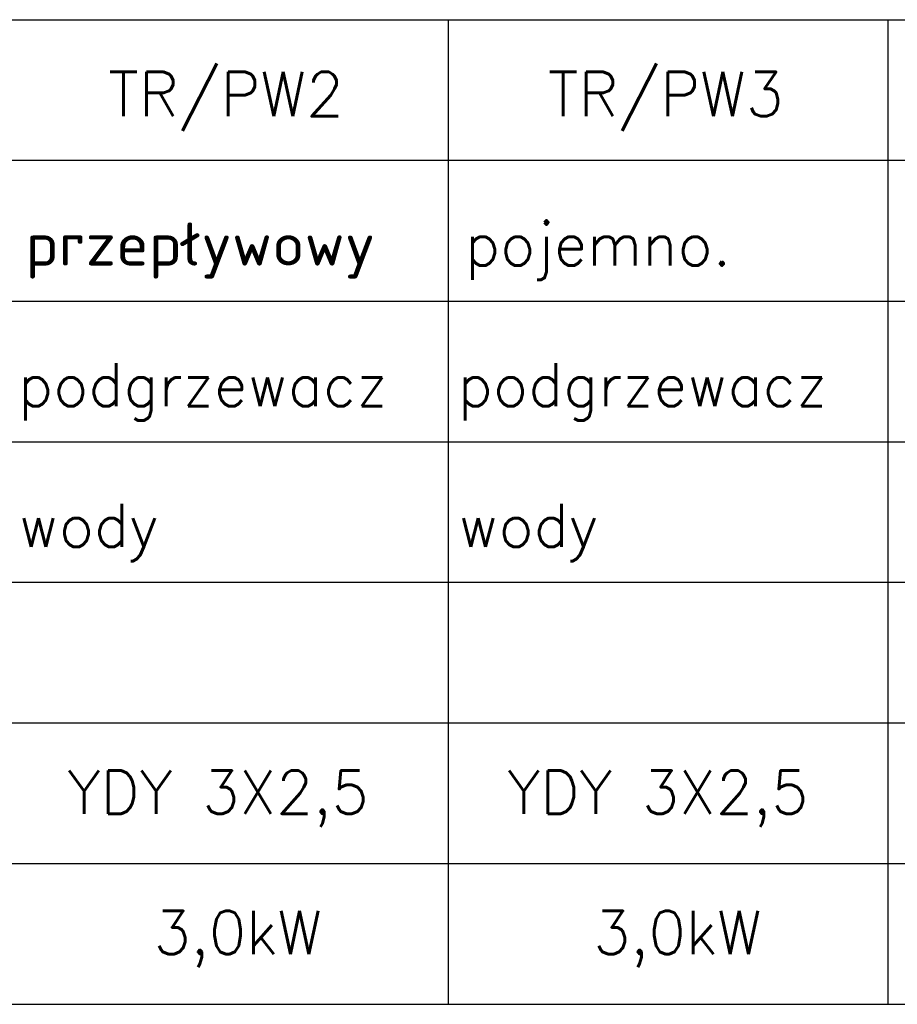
# Model space of a CAD drawing. Header units: metres. Extents: x 5550977 to 5551430, y 5960597 to 5960782.
# Tile 13 of 17: x 5551356 to 5551374, y 5960669 to 5960688. Entities that reach past the tile are written whole.
import ezdxf

# ---------------------------------------------------------------- set-up
doc = ezdxf.new("R2010")
doc.units = ezdxf.units.M
doc.header["$MEASUREMENT"] = 0
doc.layers.add('# elektryka', color=102, linetype='CONTINUOUS', lineweight=30)
doc.styles.add('ROMANS', font='romans', dxfattribs={"width": 0.8})

msp = doc.modelspace()

# ---------------------------------------------------------------- linework, layer by layer
at = {"layer": '# elektryka', "color": 252, "linetype": 'Continuous', "ltscale": 3}
for p, q in [((5551356.251, 5960687.922), (5551364.819, 5960687.922)), ((5551356.251, 5960687.922), (5551364.819, 5960687.922)), ((5551364.819, 5960687.922), (5551373.388, 5960687.922)), ((5551364.819, 5960687.922), (5551373.388, 5960687.922)), ((5551373.388, 5960687.922), (5551381.956, 5960687.922)), ((5551373.388, 5960687.922), (5551381.956, 5960687.922)), ((5551356.251, 5960682.439), (5551364.819, 5960682.439)), ((5551356.251, 5960682.439), (5551364.819, 5960682.439)), ((5551364.819, 5960682.439), (5551373.388, 5960682.439)), ((5551364.819, 5960682.439), (5551373.388, 5960682.439)), ((5551373.388, 5960682.439), (5551381.956, 5960682.439)), ((5551373.388, 5960682.439), (5551381.956, 5960682.439)), ((5551356.251, 5960679.698), (5551364.819, 5960679.698)), ((5551364.819, 5960679.698), (5551373.388, 5960679.698)), ((5551373.388, 5960679.698), (5551381.956, 5960679.698)), ((5551356.251, 5960676.957), (5551364.819, 5960676.957)), ((5551364.819, 5960676.957), (5551373.388, 5960676.957)), ((5551373.388, 5960676.957), (5551381.956, 5960676.957)), ((5551356.251, 5960674.215), (5551364.819, 5960674.215)), ((5551364.819, 5960674.215), (5551373.388, 5960674.215)), ((5551373.388, 5960674.215), (5551381.956, 5960674.215)), ((5551356.251, 5960668.732), (5551364.819, 5960668.732)), ((5551364.819, 5960668.732), (5551373.388, 5960668.732)), ((5551373.388, 5960668.732), (5551381.956, 5960668.732))]:
    msp.add_line(p, q, dxfattribs=at)
at = {"layer": '# elektryka', "color": 252}
for p, q in [((5551364.819, 5960687.922), (5551364.819, 5960685.181)), ((5551364.819, 5960687.922), (5551364.819, 5960685.181)), ((5551364.819, 5960687.922), (5551364.819, 5960685.181)), ((5551364.819, 5960687.922), (5551364.819, 5960685.181)), ((5551364.819, 5960687.922), (5551364.819, 5960685.181)), ((5551364.819, 5960687.922), (5551364.819, 5960685.181)), ((5551364.819, 5960687.922), (5551364.819, 5960685.181)), ((5551364.819, 5960687.922), (5551364.819, 5960685.181)), ((5551364.819, 5960687.922), (5551364.819, 5960685.181)), ((5551364.819, 5960687.922), (5551364.819, 5960685.181)), ((5551364.819, 5960687.922), (5551364.819, 5960685.181)), ((5551364.819, 5960687.922), (5551364.819, 5960685.181)), ((5551364.819, 5960687.922), (5551364.819, 5960685.181)), ((5551364.819, 5960687.922), (5551364.819, 5960685.181)), ((5551364.819, 5960687.922), (5551364.819, 5960685.181)), ((5551364.819, 5960687.922), (5551364.819, 5960685.181)), ((5551364.819, 5960687.922), (5551364.819, 5960685.181)), ((5551364.819, 5960687.922), (5551364.819, 5960685.181)), ((5551364.819, 5960687.922), (5551364.819, 5960685.181)), ((5551364.819, 5960687.922), (5551364.819, 5960685.181)), ((5551364.819, 5960687.922), (5551364.819, 5960685.181)), ((5551364.819, 5960687.922), (5551364.819, 5960685.181)), ((5551364.819, 5960687.922), (5551364.819, 5960685.181)), ((5551364.819, 5960687.922), (5551364.819, 5960685.181)), ((5551364.819, 5960687.922), (5551364.819, 5960685.181)), ((5551364.819, 5960687.922), (5551364.819, 5960685.181)), ((5551364.819, 5960687.922), (5551364.819, 5960685.181)), ((5551364.819, 5960687.922), (5551364.819, 5960685.181)), ((5551364.819, 5960687.922), (5551364.819, 5960685.181)), ((5551364.819, 5960687.922), (5551364.819, 5960685.181)), ((5551364.819, 5960687.922), (5551364.819, 5960685.181)), ((5551364.819, 5960687.922), (5551364.819, 5960685.181)), ((5551364.819, 5960687.922), (5551364.819, 5960685.181)), ((5551364.819, 5960687.922), (5551364.819, 5960685.181)), ((5551364.819, 5960687.922), (5551364.819, 5960685.181)), ((5551364.819, 5960687.922), (5551364.819, 5960685.181)), ((5551373.388, 5960687.922), (5551373.388, 5960685.181)), ((5551373.388, 5960687.922), (5551373.388, 5960685.181)), ((5551373.388, 5960687.922), (5551373.388, 5960685.181)), ((5551373.388, 5960687.922), (5551373.388, 5960685.181)), ((5551373.388, 5960687.922), (5551373.388, 5960685.181)), ((5551373.388, 5960687.922), (5551373.388, 5960685.181)), ((5551373.388, 5960687.922), (5551373.388, 5960685.181)), ((5551373.388, 5960687.922), (5551373.388, 5960685.181)), ((5551373.388, 5960687.922), (5551373.388, 5960685.181)), ((5551373.388, 5960687.922), (5551373.388, 5960685.181)), ((5551373.388, 5960687.922), (5551373.388, 5960685.181)), ((5551373.388, 5960687.922), (5551373.388, 5960685.181)), ((5551373.388, 5960687.922), (5551373.388, 5960685.181)), ((5551373.388, 5960687.922), (5551373.388, 5960685.181)), ((5551373.388, 5960687.922), (5551373.388, 5960685.181)), ((5551373.388, 5960687.922), (5551373.388, 5960685.181)), ((5551373.388, 5960687.922), (5551373.388, 5960685.181)), ((5551373.388, 5960687.922), (5551373.388, 5960685.181)), ((5551373.388, 5960687.922), (5551373.388, 5960685.181)), ((5551373.388, 5960687.922), (5551373.388, 5960685.181)), ((5551373.388, 5960687.922), (5551373.388, 5960685.181)), ((5551373.388, 5960687.922), (5551373.388, 5960685.181)), ((5551373.388, 5960687.922), (5551373.388, 5960685.181)), ((5551373.388, 5960687.922), (5551373.388, 5960685.181)), ((5551373.388, 5960687.922), (5551373.388, 5960685.181)), ((5551373.388, 5960687.922), (5551373.388, 5960685.181)), ((5551373.388, 5960687.922), (5551373.388, 5960685.181)), ((5551373.388, 5960687.922), (5551373.388, 5960685.181)), ((5551373.388, 5960687.922), (5551373.388, 5960685.181)), ((5551373.388, 5960687.922), (5551373.388, 5960685.181)), ((5551373.388, 5960687.922), (5551373.388, 5960685.181)), ((5551373.388, 5960687.922), (5551373.388, 5960685.181)), ((5551373.388, 5960687.922), (5551373.388, 5960685.181)), ((5551373.388, 5960687.922), (5551373.388, 5960685.181)), ((5551373.388, 5960687.922), (5551373.388, 5960685.181)), ((5551373.388, 5960687.922), (5551373.388, 5960685.181)), ((5551373.388, 5960687.922), (5551373.388, 5960685.181)), ((5551373.388, 5960687.922), (5551373.388, 5960685.181)), ((5551373.388, 5960687.922), (5551373.388, 5960685.181)), ((5551373.388, 5960687.922), (5551373.388, 5960685.181)), ((5551373.388, 5960687.922), (5551373.388, 5960685.181)), ((5551373.388, 5960687.922), (5551373.388, 5960685.181)), ((5551373.388, 5960687.922), (5551373.388, 5960685.181)), ((5551373.388, 5960687.922), (5551373.388, 5960685.181)), ((5551373.388, 5960687.922), (5551373.388, 5960685.181)), ((5551373.388, 5960687.922), (5551373.388, 5960685.181)), ((5551373.388, 5960687.922), (5551373.388, 5960685.181)), ((5551373.388, 5960687.922), (5551373.388, 5960685.181)), ((5551373.388, 5960687.922), (5551373.388, 5960685.181)), ((5551373.388, 5960687.922), (5551373.388, 5960685.181)), ((5551373.388, 5960687.922), (5551373.388, 5960685.181)), ((5551373.388, 5960687.922), (5551373.388, 5960685.181)), ((5551373.388, 5960687.922), (5551373.388, 5960685.181)), ((5551373.388, 5960687.922), (5551373.388, 5960685.181)), ((5551373.388, 5960687.922), (5551373.388, 5960685.181)), ((5551373.388, 5960687.922), (5551373.388, 5960685.181)), ((5551373.388, 5960687.922), (5551373.388, 5960685.181)), ((5551373.388, 5960687.922), (5551373.388, 5960685.181)), ((5551373.388, 5960687.922), (5551373.388, 5960685.181)), ((5551373.388, 5960687.922), (5551373.388, 5960685.181)), ((5551364.819, 5960685.181), (5551364.819, 5960682.439)), ((5551364.819, 5960685.181), (5551364.819, 5960682.439)), ((5551364.819, 5960685.181), (5551364.819, 5960682.439)), ((5551364.819, 5960685.181), (5551364.819, 5960682.439)), ((5551364.819, 5960685.181), (5551364.819, 5960682.439)), ((5551364.819, 5960685.181), (5551364.819, 5960682.439)), ((5551364.819, 5960685.181), (5551364.819, 5960682.439)), ((5551364.819, 5960685.181), (5551364.819, 5960682.439)), ((5551364.819, 5960685.181), (5551364.819, 5960682.439)), ((5551364.819, 5960685.181), (5551364.819, 5960682.439)), ((5551364.819, 5960685.181), (5551364.819, 5960682.439)), ((5551364.819, 5960685.181), (5551364.819, 5960682.439)), ((5551364.819, 5960685.181), (5551364.819, 5960682.439)), ((5551364.819, 5960685.181), (5551364.819, 5960682.439)), ((5551364.819, 5960685.181), (5551364.819, 5960682.439)), ((5551364.819, 5960685.181), (5551364.819, 5960682.439)), ((5551364.819, 5960685.181), (5551364.819, 5960682.439)), ((5551364.819, 5960685.181), (5551364.819, 5960682.439)), ((5551364.819, 5960685.181), (5551364.819, 5960682.439)), ((5551364.819, 5960685.181), (5551364.819, 5960682.439)), ((5551364.819, 5960685.181), (5551364.819, 5960682.439)), ((5551364.819, 5960685.181), (5551364.819, 5960682.439)), ((5551364.819, 5960685.181), (5551364.819, 5960682.439)), ((5551364.819, 5960685.181), (5551364.819, 5960682.439)), ((5551364.819, 5960685.181), (5551364.819, 5960682.439)), ((5551364.819, 5960685.181), (5551364.819, 5960682.439)), ((5551364.819, 5960685.181), (5551364.819, 5960682.439)), ((5551364.819, 5960685.181), (5551364.819, 5960682.439)), ((5551364.819, 5960685.181), (5551364.819, 5960682.439)), ((5551364.819, 5960685.181), (5551364.819, 5960682.439)), ((5551364.819, 5960685.181), (5551364.819, 5960682.439)), ((5551364.819, 5960685.181), (5551364.819, 5960682.439)), ((5551364.819, 5960685.181), (5551364.819, 5960682.439)), ((5551364.819, 5960685.181), (5551364.819, 5960682.439)), ((5551364.819, 5960685.181), (5551364.819, 5960682.439)), ((5551364.819, 5960685.181), (5551364.819, 5960682.439)), ((5551373.388, 5960685.181), (5551373.388, 5960682.439)), ((5551373.388, 5960685.181), (5551373.388, 5960682.439)), ((5551373.388, 5960685.181), (5551373.388, 5960682.439)), ((5551373.388, 5960685.181), (5551373.388, 5960682.439)), ((5551373.388, 5960685.181), (5551373.388, 5960682.439)), ((5551373.388, 5960685.181), (5551373.388, 5960682.439)), ((5551373.388, 5960685.181), (5551373.388, 5960682.439)), ((5551373.388, 5960685.181), (5551373.388, 5960682.439)), ((5551373.388, 5960685.181), (5551373.388, 5960682.439)), ((5551373.388, 5960685.181), (5551373.388, 5960682.439)), ((5551373.388, 5960685.181), (5551373.388, 5960682.439)), ((5551373.388, 5960685.181), (5551373.388, 5960682.439)), ((5551373.388, 5960685.181), (5551373.388, 5960682.439)), ((5551373.388, 5960685.181), (5551373.388, 5960682.439)), ((5551373.388, 5960685.181), (5551373.388, 5960682.439)), ((5551373.388, 5960685.181), (5551373.388, 5960682.439)), ((5551373.388, 5960685.181), (5551373.388, 5960682.439)), ((5551373.388, 5960685.181), (5551373.388, 5960682.439)), ((5551373.388, 5960685.181), (5551373.388, 5960682.439)), ((5551373.388, 5960685.181), (5551373.388, 5960682.439)), ((5551373.388, 5960685.181), (5551373.388, 5960682.439)), ((5551373.388, 5960685.181), (5551373.388, 5960682.439)), ((5551373.388, 5960685.181), (5551373.388, 5960682.439)), ((5551373.388, 5960685.181), (5551373.388, 5960682.439)), ((5551373.388, 5960685.181), (5551373.388, 5960682.439)), ((5551373.388, 5960685.181), (5551373.388, 5960682.439)), ((5551373.388, 5960685.181), (5551373.388, 5960682.439)), ((5551373.388, 5960685.181), (5551373.388, 5960682.439)), ((5551373.388, 5960685.181), (5551373.388, 5960682.439)), ((5551373.388, 5960685.181), (5551373.388, 5960682.439)), ((5551373.388, 5960685.181), (5551373.388, 5960682.439)), ((5551373.388, 5960685.181), (5551373.388, 5960682.439)), ((5551373.388, 5960685.181), (5551373.388, 5960682.439)), ((5551373.388, 5960685.181), (5551373.388, 5960682.439)), ((5551373.388, 5960685.181), (5551373.388, 5960682.439)), ((5551373.388, 5960685.181), (5551373.388, 5960682.439)), ((5551373.388, 5960685.181), (5551373.388, 5960682.439)), ((5551373.388, 5960685.181), (5551373.388, 5960682.439)), ((5551373.388, 5960685.181), (5551373.388, 5960682.439)), ((5551373.388, 5960685.181), (5551373.388, 5960682.439)), ((5551373.388, 5960685.181), (5551373.388, 5960682.439)), ((5551373.388, 5960685.181), (5551373.388, 5960682.439)), ((5551373.388, 5960685.181), (5551373.388, 5960682.439)), ((5551373.388, 5960685.181), (5551373.388, 5960682.439)), ((5551373.388, 5960685.181), (5551373.388, 5960682.439)), ((5551373.388, 5960685.181), (5551373.388, 5960682.439)), ((5551373.388, 5960685.181), (5551373.388, 5960682.439)), ((5551373.388, 5960685.181), (5551373.388, 5960682.439)), ((5551373.388, 5960685.181), (5551373.388, 5960682.439)), ((5551373.388, 5960685.181), (5551373.388, 5960682.439)), ((5551373.388, 5960685.181), (5551373.388, 5960682.439)), ((5551373.388, 5960685.181), (5551373.388, 5960682.439)), ((5551373.388, 5960685.181), (5551373.388, 5960682.439)), ((5551373.388, 5960685.181), (5551373.388, 5960682.439)), ((5551373.388, 5960685.181), (5551373.388, 5960682.439)), ((5551373.388, 5960685.181), (5551373.388, 5960682.439)), ((5551373.388, 5960685.181), (5551373.388, 5960682.439)), ((5551373.388, 5960685.181), (5551373.388, 5960682.439)), ((5551373.388, 5960685.181), (5551373.388, 5960682.439)), ((5551373.388, 5960685.181), (5551373.388, 5960682.439)), ((5551364.819, 5960682.439), (5551364.819, 5960679.698)), ((5551364.819, 5960682.439), (5551364.819, 5960679.698)), ((5551364.819, 5960682.439), (5551364.819, 5960679.698)), ((5551364.819, 5960682.439), (5551364.819, 5960679.698)), ((5551364.819, 5960682.439), (5551364.819, 5960679.698)), ((5551364.819, 5960682.439), (5551364.819, 5960679.698)), ((5551364.819, 5960682.439), (5551364.819, 5960679.698)), ((5551364.819, 5960682.439), (5551364.819, 5960679.698)), ((5551364.819, 5960682.439), (5551364.819, 5960679.698)), ((5551364.819, 5960682.439), (5551364.819, 5960679.698)), ((5551364.819, 5960682.439), (5551364.819, 5960679.698)), ((5551364.819, 5960682.439), (5551364.819, 5960679.698)), ((5551364.819, 5960682.439), (5551364.819, 5960679.698)), ((5551364.819, 5960682.439), (5551364.819, 5960679.698)), ((5551364.819, 5960682.439), (5551364.819, 5960679.698)), ((5551364.819, 5960682.439), (5551364.819, 5960679.698)), ((5551364.819, 5960682.439), (5551364.819, 5960679.698)), ((5551364.819, 5960682.439), (5551364.819, 5960679.698)), ((5551364.819, 5960682.439), (5551364.819, 5960679.698)), ((5551364.819, 5960682.439), (5551364.819, 5960679.698)), ((5551364.819, 5960682.439), (5551364.819, 5960679.698)), ((5551364.819, 5960682.439), (5551364.819, 5960679.698)), ((5551364.819, 5960682.439), (5551364.819, 5960679.698)), ((5551364.819, 5960682.439), (5551364.819, 5960679.698)), ((5551364.819, 5960682.439), (5551364.819, 5960679.698)), ((5551364.819, 5960682.439), (5551364.819, 5960679.698)), ((5551364.819, 5960682.439), (5551364.819, 5960679.698)), ((5551364.819, 5960682.439), (5551364.819, 5960679.698)), ((5551364.819, 5960682.439), (5551364.819, 5960679.698)), ((5551364.819, 5960682.439), (5551364.819, 5960679.698)), ((5551364.819, 5960682.439), (5551364.819, 5960679.698)), ((5551364.819, 5960682.439), (5551364.819, 5960679.698)), ((5551364.819, 5960682.439), (5551364.819, 5960679.698)), ((5551364.819, 5960682.439), (5551364.819, 5960679.698)), ((5551364.819, 5960682.439), (5551364.819, 5960679.698)), ((5551364.819, 5960682.439), (5551364.819, 5960679.698)), ((5551373.388, 5960682.439), (5551373.388, 5960679.698)), ((5551373.388, 5960682.439), (5551373.388, 5960679.698)), ((5551373.388, 5960682.439), (5551373.388, 5960679.698)), ((5551373.388, 5960682.439), (5551373.388, 5960679.698)), ((5551373.388, 5960682.439), (5551373.388, 5960679.698)), ((5551373.388, 5960682.439), (5551373.388, 5960679.698)), ((5551373.388, 5960682.439), (5551373.388, 5960679.698)), ((5551373.388, 5960682.439), (5551373.388, 5960679.698)), ((5551373.388, 5960682.439), (5551373.388, 5960679.698)), ((5551373.388, 5960682.439), (5551373.388, 5960679.698)), ((5551373.388, 5960682.439), (5551373.388, 5960679.698)), ((5551373.388, 5960682.439), (5551373.388, 5960679.698)), ((5551373.388, 5960682.439), (5551373.388, 5960679.698)), ((5551373.388, 5960682.439), (5551373.388, 5960679.698)), ((5551373.388, 5960682.439), (5551373.388, 5960679.698)), ((5551373.388, 5960682.439), (5551373.388, 5960679.698)), ((5551373.388, 5960682.439), (5551373.388, 5960679.698)), ((5551373.388, 5960682.439), (5551373.388, 5960679.698)), ((5551373.388, 5960682.439), (5551373.388, 5960679.698)), ((5551373.388, 5960682.439), (5551373.388, 5960679.698)), ((5551373.388, 5960682.439), (5551373.388, 5960679.698)), ((5551373.388, 5960682.439), (5551373.388, 5960679.698)), ((5551373.388, 5960682.439), (5551373.388, 5960679.698)), ((5551373.388, 5960682.439), (5551373.388, 5960679.698)), ((5551373.388, 5960682.439), (5551373.388, 5960679.698)), ((5551373.388, 5960682.439), (5551373.388, 5960679.698)), ((5551373.388, 5960682.439), (5551373.388, 5960679.698)), ((5551373.388, 5960682.439), (5551373.388, 5960679.698)), ((5551373.388, 5960682.439), (5551373.388, 5960679.698)), ((5551373.388, 5960682.439), (5551373.388, 5960679.698)), ((5551373.388, 5960682.439), (5551373.388, 5960679.698)), ((5551373.388, 5960682.439), (5551373.388, 5960679.698)), ((5551373.388, 5960682.439), (5551373.388, 5960679.698)), ((5551373.388, 5960682.439), (5551373.388, 5960679.698)), ((5551373.388, 5960682.439), (5551373.388, 5960679.698)), ((5551373.388, 5960682.439), (5551373.388, 5960679.698)), ((5551373.388, 5960682.439), (5551373.388, 5960679.698)), ((5551373.388, 5960682.439), (5551373.388, 5960679.698)), ((5551373.388, 5960682.439), (5551373.388, 5960679.698)), ((5551373.388, 5960682.439), (5551373.388, 5960679.698)), ((5551373.388, 5960682.439), (5551373.388, 5960679.698)), ((5551373.388, 5960682.439), (5551373.388, 5960679.698)), ((5551373.388, 5960682.439), (5551373.388, 5960679.698)), ((5551373.388, 5960682.439), (5551373.388, 5960679.698)), ((5551373.388, 5960682.439), (5551373.388, 5960679.698)), ((5551373.388, 5960682.439), (5551373.388, 5960679.698)), ((5551373.388, 5960682.439), (5551373.388, 5960679.698)), ((5551373.388, 5960682.439), (5551373.388, 5960679.698)), ((5551373.388, 5960682.439), (5551373.388, 5960679.698)), ((5551373.388, 5960682.439), (5551373.388, 5960679.698)), ((5551373.388, 5960682.439), (5551373.388, 5960679.698)), ((5551373.388, 5960682.439), (5551373.388, 5960679.698)), ((5551373.388, 5960682.439), (5551373.388, 5960679.698)), ((5551373.388, 5960682.439), (5551373.388, 5960679.698)), ((5551373.388, 5960682.439), (5551373.388, 5960679.698)), ((5551373.388, 5960682.439), (5551373.388, 5960679.698)), ((5551373.388, 5960682.439), (5551373.388, 5960679.698)), ((5551373.388, 5960682.439), (5551373.388, 5960679.698)), ((5551373.388, 5960682.439), (5551373.388, 5960679.698)), ((5551373.388, 5960682.439), (5551373.388, 5960679.698)), ((5551364.819, 5960679.698), (5551364.819, 5960676.957)), ((5551364.819, 5960679.698), (5551364.819, 5960676.957)), ((5551364.819, 5960679.698), (5551364.819, 5960676.957)), ((5551364.819, 5960679.698), (5551364.819, 5960676.957)), ((5551364.819, 5960679.698), (5551364.819, 5960676.957)), ((5551364.819, 5960679.698), (5551364.819, 5960676.957)), ((5551364.819, 5960679.698), (5551364.819, 5960676.957)), ((5551364.819, 5960679.698), (5551364.819, 5960676.957)), ((5551364.819, 5960679.698), (5551364.819, 5960676.957)), ((5551364.819, 5960679.698), (5551364.819, 5960676.957)), ((5551364.819, 5960679.698), (5551364.819, 5960676.957)), ((5551364.819, 5960679.698), (5551364.819, 5960676.957)), ((5551364.819, 5960679.698), (5551364.819, 5960676.957)), ((5551364.819, 5960679.698), (5551364.819, 5960676.957)), ((5551364.819, 5960679.698), (5551364.819, 5960676.957)), ((5551364.819, 5960679.698), (5551364.819, 5960676.957)), ((5551364.819, 5960679.698), (5551364.819, 5960676.957)), ((5551364.819, 5960679.698), (5551364.819, 5960676.957)), ((5551364.819, 5960679.698), (5551364.819, 5960676.957)), ((5551364.819, 5960679.698), (5551364.819, 5960676.957)), ((5551364.819, 5960679.698), (5551364.819, 5960676.957)), ((5551364.819, 5960679.698), (5551364.819, 5960676.957)), ((5551364.819, 5960679.698), (5551364.819, 5960676.957)), ((5551364.819, 5960679.698), (5551364.819, 5960676.957)), ((5551364.819, 5960679.698), (5551364.819, 5960676.957)), ((5551364.819, 5960679.698), (5551364.819, 5960676.957)), ((5551364.819, 5960679.698), (5551364.819, 5960676.957)), ((5551364.819, 5960679.698), (5551364.819, 5960676.957)), ((5551364.819, 5960679.698), (5551364.819, 5960676.957)), ((5551364.819, 5960679.698), (5551364.819, 5960676.957)), ((5551364.819, 5960679.698), (5551364.819, 5960676.957)), ((5551364.819, 5960679.698), (5551364.819, 5960676.957)), ((5551364.819, 5960679.698), (5551364.819, 5960676.957)), ((5551364.819, 5960679.698), (5551364.819, 5960676.957)), ((5551364.819, 5960679.698), (5551364.819, 5960676.957)), ((5551364.819, 5960679.698), (5551364.819, 5960676.957)), ((5551373.388, 5960679.698), (5551373.388, 5960676.957)), ((5551373.388, 5960679.698), (5551373.388, 5960676.957)), ((5551373.388, 5960679.698), (5551373.388, 5960676.957)), ((5551373.388, 5960679.698), (5551373.388, 5960676.957)), ((5551373.388, 5960679.698), (5551373.388, 5960676.957)), ((5551373.388, 5960679.698), (5551373.388, 5960676.957)), ((5551373.388, 5960679.698), (5551373.388, 5960676.957)), ((5551373.388, 5960679.698), (5551373.388, 5960676.957)), ((5551373.388, 5960679.698), (5551373.388, 5960676.957)), ((5551373.388, 5960679.698), (5551373.388, 5960676.957)), ((5551373.388, 5960679.698), (5551373.388, 5960676.957)), ((5551373.388, 5960679.698), (5551373.388, 5960676.957)), ((5551373.388, 5960679.698), (5551373.388, 5960676.957)), ((5551373.388, 5960679.698), (5551373.388, 5960676.957)), ((5551373.388, 5960679.698), (5551373.388, 5960676.957)), ((5551373.388, 5960679.698), (5551373.388, 5960676.957)), ((5551373.388, 5960679.698), (5551373.388, 5960676.957)), ((5551373.388, 5960679.698), (5551373.388, 5960676.957)), ((5551373.388, 5960679.698), (5551373.388, 5960676.957)), ((5551373.388, 5960679.698), (5551373.388, 5960676.957)), ((5551373.388, 5960679.698), (5551373.388, 5960676.957)), ((5551373.388, 5960679.698), (5551373.388, 5960676.957)), ((5551373.388, 5960679.698), (5551373.388, 5960676.957)), ((5551373.388, 5960679.698), (5551373.388, 5960676.957)), ((5551373.388, 5960679.698), (5551373.388, 5960676.957)), ((5551373.388, 5960679.698), (5551373.388, 5960676.957)), ((5551373.388, 5960679.698), (5551373.388, 5960676.957)), ((5551373.388, 5960679.698), (5551373.388, 5960676.957)), ((5551373.388, 5960679.698), (5551373.388, 5960676.957)), ((5551373.388, 5960679.698), (5551373.388, 5960676.957)), ((5551373.388, 5960679.698), (5551373.388, 5960676.957)), ((5551373.388, 5960679.698), (5551373.388, 5960676.957)), ((5551373.388, 5960679.698), (5551373.388, 5960676.957)), ((5551373.388, 5960679.698), (5551373.388, 5960676.957)), ((5551373.388, 5960679.698), (5551373.388, 5960676.957)), ((5551373.388, 5960679.698), (5551373.388, 5960676.957)), ((5551373.388, 5960679.698), (5551373.388, 5960676.957)), ((5551373.388, 5960679.698), (5551373.388, 5960676.957)), ((5551373.388, 5960679.698), (5551373.388, 5960676.957)), ((5551373.388, 5960679.698), (5551373.388, 5960676.957)), ((5551373.388, 5960679.698), (5551373.388, 5960676.957)), ((5551373.388, 5960679.698), (5551373.388, 5960676.957)), ((5551373.388, 5960679.698), (5551373.388, 5960676.957)), ((5551373.388, 5960679.698), (5551373.388, 5960676.957)), ((5551373.388, 5960679.698), (5551373.388, 5960676.957)), ((5551373.388, 5960679.698), (5551373.388, 5960676.957)), ((5551373.388, 5960679.698), (5551373.388, 5960676.957)), ((5551373.388, 5960679.698), (5551373.388, 5960676.957)), ((5551373.388, 5960679.698), (5551373.388, 5960676.957)), ((5551373.388, 5960679.698), (5551373.388, 5960676.957)), ((5551373.388, 5960679.698), (5551373.388, 5960676.957)), ((5551373.388, 5960679.698), (5551373.388, 5960676.957)), ((5551373.388, 5960679.698), (5551373.388, 5960676.957)), ((5551373.388, 5960679.698), (5551373.388, 5960676.957)), ((5551373.388, 5960679.698), (5551373.388, 5960676.957)), ((5551373.388, 5960679.698), (5551373.388, 5960676.957)), ((5551373.388, 5960679.698), (5551373.388, 5960676.957)), ((5551373.388, 5960679.698), (5551373.388, 5960676.957)), ((5551373.388, 5960679.698), (5551373.388, 5960676.957)), ((5551373.388, 5960679.698), (5551373.388, 5960676.957)), ((5551364.819, 5960676.957), (5551364.819, 5960674.215)), ((5551364.819, 5960676.957), (5551364.819, 5960674.215)), ((5551364.819, 5960676.957), (5551364.819, 5960674.215)), ((5551364.819, 5960676.957), (5551364.819, 5960674.215)), ((5551364.819, 5960676.957), (5551364.819, 5960674.215)), ((5551364.819, 5960676.957), (5551364.819, 5960674.215)), ((5551364.819, 5960676.957), (5551364.819, 5960674.215)), ((5551364.819, 5960676.957), (5551364.819, 5960674.215)), ((5551364.819, 5960676.957), (5551364.819, 5960674.215)), ((5551364.819, 5960676.957), (5551364.819, 5960674.215)), ((5551364.819, 5960676.957), (5551364.819, 5960674.215)), ((5551364.819, 5960676.957), (5551364.819, 5960674.215)), ((5551364.819, 5960676.957), (5551364.819, 5960674.215)), ((5551364.819, 5960676.957), (5551364.819, 5960674.215)), ((5551364.819, 5960676.957), (5551364.819, 5960674.215)), ((5551364.819, 5960676.957), (5551364.819, 5960674.215)), ((5551364.819, 5960676.957), (5551364.819, 5960674.215)), ((5551364.819, 5960676.957), (5551364.819, 5960674.215)), ((5551364.819, 5960676.957), (5551364.819, 5960674.215)), ((5551364.819, 5960676.957), (5551364.819, 5960674.215)), ((5551364.819, 5960676.957), (5551364.819, 5960674.215)), ((5551364.819, 5960676.957), (5551364.819, 5960674.215)), ((5551364.819, 5960676.957), (5551364.819, 5960674.215)), ((5551364.819, 5960676.957), (5551364.819, 5960674.215)), ((5551364.819, 5960676.957), (5551364.819, 5960674.215)), ((5551364.819, 5960676.957), (5551364.819, 5960674.215)), ((5551364.819, 5960676.957), (5551364.819, 5960674.215)), ((5551364.819, 5960676.957), (5551364.819, 5960674.215)), ((5551364.819, 5960676.957), (5551364.819, 5960674.215)), ((5551364.819, 5960676.957), (5551364.819, 5960674.215)), ((5551364.819, 5960676.957), (5551364.819, 5960674.215)), ((5551364.819, 5960676.957), (5551364.819, 5960674.215)), ((5551364.819, 5960676.957), (5551364.819, 5960674.215)), ((5551364.819, 5960676.957), (5551364.819, 5960674.215)), ((5551364.819, 5960676.957), (5551364.819, 5960674.215)), ((5551364.819, 5960676.957), (5551364.819, 5960674.215)), ((5551373.388, 5960676.957), (5551373.388, 5960674.215)), ((5551373.388, 5960676.957), (5551373.388, 5960674.215)), ((5551373.388, 5960676.957), (5551373.388, 5960674.215)), ((5551373.388, 5960676.957), (5551373.388, 5960674.215)), ((5551373.388, 5960676.957), (5551373.388, 5960674.215)), ((5551373.388, 5960676.957), (5551373.388, 5960674.215)), ((5551373.388, 5960676.957), (5551373.388, 5960674.215)), ((5551373.388, 5960676.957), (5551373.388, 5960674.215)), ((5551373.388, 5960676.957), (5551373.388, 5960674.215)), ((5551373.388, 5960676.957), (5551373.388, 5960674.215)), ((5551373.388, 5960676.957), (5551373.388, 5960674.215)), ((5551373.388, 5960676.957), (5551373.388, 5960674.215)), ((5551373.388, 5960676.957), (5551373.388, 5960674.215)), ((5551373.388, 5960676.957), (5551373.388, 5960674.215)), ((5551373.388, 5960676.957), (5551373.388, 5960674.215)), ((5551373.388, 5960676.957), (5551373.388, 5960674.215)), ((5551373.388, 5960676.957), (5551373.388, 5960674.215)), ((5551373.388, 5960676.957), (5551373.388, 5960674.215)), ((5551373.388, 5960676.957), (5551373.388, 5960674.215)), ((5551373.388, 5960676.957), (5551373.388, 5960674.215)), ((5551373.388, 5960676.957), (5551373.388, 5960674.215)), ((5551373.388, 5960676.957), (5551373.388, 5960674.215)), ((5551373.388, 5960676.957), (5551373.388, 5960674.215)), ((5551373.388, 5960676.957), (5551373.388, 5960674.215)), ((5551373.388, 5960676.957), (5551373.388, 5960674.215)), ((5551373.388, 5960676.957), (5551373.388, 5960674.215)), ((5551373.388, 5960676.957), (5551373.388, 5960674.215)), ((5551373.388, 5960676.957), (5551373.388, 5960674.215)), ((5551373.388, 5960676.957), (5551373.388, 5960674.215)), ((5551373.388, 5960676.957), (5551373.388, 5960674.215)), ((5551373.388, 5960676.957), (5551373.388, 5960674.215)), ((5551373.388, 5960676.957), (5551373.388, 5960674.215)), ((5551373.388, 5960676.957), (5551373.388, 5960674.215)), ((5551373.388, 5960676.957), (5551373.388, 5960674.215)), ((5551373.388, 5960676.957), (5551373.388, 5960674.215)), ((5551373.388, 5960676.957), (5551373.388, 5960674.215)), ((5551373.388, 5960676.957), (5551373.388, 5960674.215)), ((5551373.388, 5960676.957), (5551373.388, 5960674.215)), ((5551373.388, 5960676.957), (5551373.388, 5960674.215)), ((5551373.388, 5960676.957), (5551373.388, 5960674.215)), ((5551373.388, 5960676.957), (5551373.388, 5960674.215)), ((5551373.388, 5960676.957), (5551373.388, 5960674.215)), ((5551373.388, 5960676.957), (5551373.388, 5960674.215)), ((5551373.388, 5960676.957), (5551373.388, 5960674.215)), ((5551373.388, 5960676.957), (5551373.388, 5960674.215)), ((5551373.388, 5960676.957), (5551373.388, 5960674.215)), ((5551373.388, 5960676.957), (5551373.388, 5960674.215)), ((5551373.388, 5960676.957), (5551373.388, 5960674.215)), ((5551373.388, 5960676.957), (5551373.388, 5960674.215)), ((5551373.388, 5960676.957), (5551373.388, 5960674.215)), ((5551373.388, 5960676.957), (5551373.388, 5960674.215)), ((5551373.388, 5960676.957), (5551373.388, 5960674.215)), ((5551373.388, 5960676.957), (5551373.388, 5960674.215)), ((5551373.388, 5960676.957), (5551373.388, 5960674.215)), ((5551373.388, 5960676.957), (5551373.388, 5960674.215)), ((5551373.388, 5960676.957), (5551373.388, 5960674.215)), ((5551373.388, 5960676.957), (5551373.388, 5960674.215)), ((5551373.388, 5960676.957), (5551373.388, 5960674.215)), ((5551373.388, 5960676.957), (5551373.388, 5960674.215)), ((5551373.388, 5960676.957), (5551373.388, 5960674.215)), ((5551364.819, 5960674.215), (5551364.819, 5960671.474)), ((5551364.819, 5960674.215), (5551364.819, 5960671.474)), ((5551364.819, 5960674.215), (5551364.819, 5960671.474)), ((5551364.819, 5960674.215), (5551364.819, 5960671.474)), ((5551373.388, 5960674.215), (5551373.388, 5960671.474)), ((5551373.388, 5960674.215), (5551373.388, 5960671.474)), ((5551373.388, 5960674.215), (5551373.388, 5960671.474)), ((5551373.388, 5960674.215), (5551373.388, 5960671.474)), ((5551373.388, 5960674.215), (5551373.388, 5960671.474)), ((5551373.388, 5960674.215), (5551373.388, 5960671.474)), ((5551373.388, 5960674.215), (5551373.388, 5960671.474)), ((5551373.388, 5960674.215), (5551373.388, 5960671.474)), ((5551373.388, 5960674.215), (5551373.388, 5960671.474)), ((5551373.388, 5960674.215), (5551373.388, 5960671.474)), ((5551373.388, 5960674.215), (5551373.388, 5960671.474)), ((5551373.388, 5960674.215), (5551373.388, 5960671.474)), ((5551373.388, 5960674.215), (5551373.388, 5960671.474)), ((5551373.388, 5960674.215), (5551373.388, 5960671.474)), ((5551373.388, 5960674.215), (5551373.388, 5960671.474)), ((5551373.388, 5960674.215), (5551373.388, 5960671.474)), ((5551373.388, 5960674.215), (5551373.388, 5960671.474)), ((5551373.388, 5960674.215), (5551373.388, 5960671.474)), ((5551373.388, 5960674.215), (5551373.388, 5960671.474)), ((5551373.388, 5960674.215), (5551373.388, 5960671.474)), ((5551373.388, 5960674.215), (5551373.388, 5960671.474)), ((5551373.388, 5960674.215), (5551373.388, 5960671.474)), ((5551373.388, 5960674.215), (5551373.388, 5960671.474)), ((5551373.388, 5960674.215), (5551373.388, 5960671.474)), ((5551373.388, 5960674.215), (5551373.388, 5960671.474)), ((5551373.388, 5960674.215), (5551373.388, 5960671.474)), ((5551373.388, 5960674.215), (5551373.388, 5960671.474)), ((5551373.388, 5960674.215), (5551373.388, 5960671.474)), ((5551364.819, 5960671.474), (5551364.819, 5960668.732)), ((5551364.819, 5960671.474), (5551364.819, 5960668.732)), ((5551364.819, 5960671.474), (5551364.819, 5960668.732)), ((5551364.819, 5960671.474), (5551364.819, 5960668.732)), ((5551373.388, 5960671.474), (5551373.388, 5960668.732)), ((5551373.388, 5960671.474), (5551373.388, 5960668.732)), ((5551373.388, 5960671.474), (5551373.388, 5960668.732)), ((5551373.388, 5960671.474), (5551373.388, 5960668.732)), ((5551373.388, 5960671.474), (5551373.388, 5960668.732)), ((5551373.388, 5960671.474), (5551373.388, 5960668.732)), ((5551373.388, 5960671.474), (5551373.388, 5960668.732)), ((5551373.388, 5960671.474), (5551373.388, 5960668.732)), ((5551373.388, 5960671.474), (5551373.388, 5960668.732)), ((5551373.388, 5960671.474), (5551373.388, 5960668.732)), ((5551373.388, 5960671.474), (5551373.388, 5960668.732)), ((5551373.388, 5960671.474), (5551373.388, 5960668.732)), ((5551373.388, 5960671.474), (5551373.388, 5960668.732)), ((5551373.388, 5960671.474), (5551373.388, 5960668.732)), ((5551373.388, 5960671.474), (5551373.388, 5960668.732)), ((5551373.388, 5960671.474), (5551373.388, 5960668.732)), ((5551373.388, 5960671.474), (5551373.388, 5960668.732)), ((5551373.388, 5960671.474), (5551373.388, 5960668.732)), ((5551373.388, 5960671.474), (5551373.388, 5960668.732)), ((5551373.388, 5960671.474), (5551373.388, 5960668.732)), ((5551373.388, 5960671.474), (5551373.388, 5960668.732)), ((5551373.388, 5960671.474), (5551373.388, 5960668.732)), ((5551373.388, 5960671.474), (5551373.388, 5960668.732)), ((5551373.388, 5960671.474), (5551373.388, 5960668.732)), ((5551373.388, 5960671.474), (5551373.388, 5960668.732)), ((5551373.388, 5960671.474), (5551373.388, 5960668.732)), ((5551373.388, 5960671.474), (5551373.388, 5960668.732)), ((5551373.388, 5960671.474), (5551373.388, 5960668.732))]:
    msp.add_line(p, q, dxfattribs=at)
at = {"layer": '# elektryka', "color": 252, "linetype": 'Continuous'}
for p, q in [((5551364.819, 5960685.181), (5551356.251, 5960685.181)), ((5551373.388, 5960685.181), (5551364.819, 5960685.181)), ((5551381.956, 5960685.181), (5551373.388, 5960685.181)), ((5551356.251, 5960671.474), (5551364.819, 5960671.474)), ((5551364.819, 5960671.474), (5551373.388, 5960671.474)), ((5551373.388, 5960671.474), (5551381.956, 5960671.474))]:
    msp.add_line(p, q, dxfattribs=at)

# ---------------------------------------------------------------- texts
at = {"layer": '# elektryka', "color": 252, "linetype": 'Continuous', "ltscale": 3, "style": 'ROMANS'}
for s, height, p in [('TR/PW2', 0.8638, (5551358.2, 5960686.041)), ('TR/PW3', 0.8638, (5551366.768, 5960686.041)), ('przepływowy', 0.84, (5551356.583, 5960683.13)), ('pojemno.', 0.84, (5551365.151, 5960683.13)), ('podgrzewacz', 0.84, (5551356.442, 5960680.388)), ('podgrzewacz', 0.84, (5551365.011, 5960680.388)), ('wody', 0.84, (5551356.442, 5960677.647)), ('wody', 0.84, (5551365.011, 5960677.647)), ('YDY 3X2,5', 0.84, (5551357.402, 5960672.447)), ('YDY 3X2,5', 0.84, (5551365.971, 5960672.447)), ('3,0kW', 0.84, (5551359.082, 5960669.712)), ('3,0kW', 0.84, (5551367.65, 5960669.712))]:
    msp.add_text(s, height=height, dxfattribs=at).set_placement(p)

doc.saveas('drawing.dxf')
